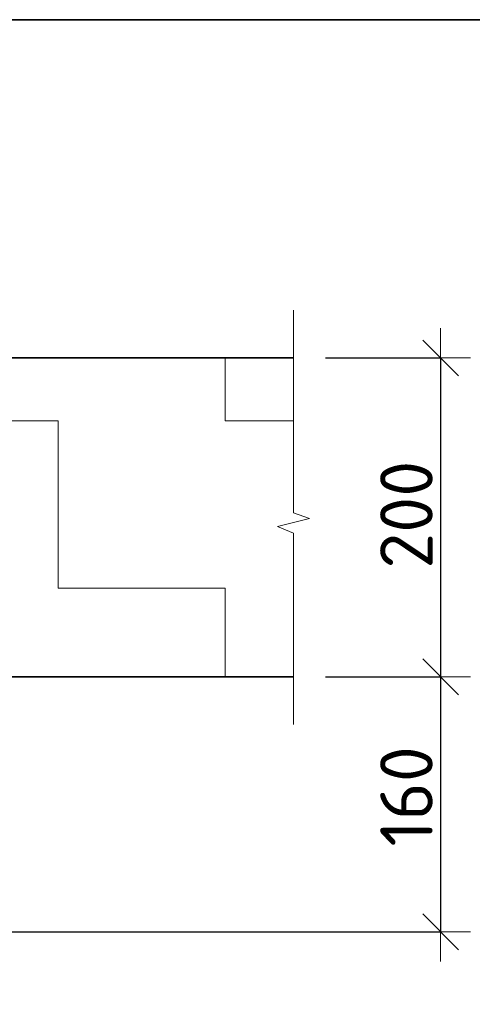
# Model space of a CAD drawing. Header units: metres. Extents: x -38 to 97, y -15 to 21.
# Tile 184 of 216: x 75.051 to 75.335, y 12.654 to 13.272. Entities that reach past the tile are written whole.
import ezdxf

# ---------------------------------------------------------------- set-up
doc = ezdxf.new("R2010")
doc.units = ezdxf.units.M
doc.header["$PDMODE"] = 65
for name, color, linetype, lineweight in [('XR$3$Размерная линия_ общее', 7, 'Continuous', 13), ('XR$4$Размерная линия_ общее', 7, 'Continuous', 13), ('XR$6$Размерная линия_ общее', 7, 'Continuous', 13)]:
    doc.layers.add(name, color=color, linetype=linetype, lineweight=lineweight)
doc.styles.add('ISOCPEUR', font='txt')
doc.dimstyles.new('DIMSTYLE_8', dxfattribs={"dimtxt": 0.033, "dimasz": 0.0375, "dimexe": 0, "dimexo": 0, "dimgap": 0.0165, "dimtad": 2, "dimdec": 0, "dimlfac": 1000, "dimrnd": 1, "dimzin": 12, "dimdsep": 46, "dimtxsty": 'ISOCPEUR', "dimblk1": 'ALL_ML_STRICH', "dimblk2": 'ALL_ML_STRICH', "dimsah": 1, "dimcen": 0, "dimclrd": 7, "dimclre": 256, "dimclrt": 7, "dimadec": 0, "dimazin": 0, "dimtfac": 1, "dimtdec": 0, "dimtix": 1, "dimtmove": 2, "dimatfit": 3, "dimfxl": 0, "dimtzin": 0, "dimlwd": 0, "dimlwe": -3, "dimarcsym": 0})
pattern_1 = [(0, (0.21, 0.21), (0.105, 0.105), [0.105, -0.105]), (90, (0.21, 0.21), (-0.105, 0.105), [0.105, -0.105])]

# ---------------------------------------------------------------- blocks, each defined once
blk = doc.blocks.new('ЭЛЕМЕНТ_УЗОРА_4')
at = {"color": 7, "linetype": 'Continuous', "lineweight": 13, "transparency": 33554687}
blk.add_line((75.22301, 12.82949), (75.22301, 12.82949), dxfattribs=at)
blk.add_lwpolyline([(75.22301, 13.08949), (75.22301, 12.96235), (75.23301, 12.95871), (75.21301, 12.95377), (75.22301, 12.94961), (75.22301, 12.82949)], dxfattribs=at)
blk = doc.blocks.new('ALL_ML_STRICH')
at = {"color": 0, "linetype": 'ByBlock', "lineweight": -2}
for p, q in [((0, -0.5), (0, 0.5)), ((-0.3, -0.3), (0.3, 0.3)), ((-1, 0), (0.5, 0))]:
    blk.add_line(p, q, dxfattribs=at)
blk = doc.blocks.new('*D103')
at = {"layer": 'DEFPOINTS', "color": 7, "linetype": 'Continuous', "lineweight": 13, "transparency": 33554687}
for p in [(75.22301, 13.05949), (75.31543, 13.05949), (75.22301, 12.85949)]:
    blk.add_point(p, dxfattribs=at)
at = {"layer": 'XR$3$Размерная линия_ общее', "color": 253, "linetype": 'Continuous', "lineweight": -2, "true_color": 0xa0a0a0, "transparency": 33554687}
for p, q in [((75.24301, 13.05949), (75.31543, 13.05949)), ((75.24301, 12.85949), (75.31543, 12.85949))]:
    blk.add_line(p, q, dxfattribs=at)
at = {"layer": 'XR$3$Размерная линия_ общее', "color": 7, "linetype": 'Continuous', "lineweight": -2, "transparency": 33554687}
blk.add_line((75.31543, 13.05949), (75.31543, 12.85949), dxfattribs=at)
at = {"layer": 'XR$3$Размерная линия_ общее', "color": 7, "linetype": 'Continuous', "lineweight": 13, "transparency": 33554687, "xscale": 0.0375, "yscale": 0.0375, "zscale": 0.0375}
for p, rotation in [((75.31543, 13.05949), 90), ((75.31543, 12.85949), 270)]:
    blk.add_blockref('ALL_ML_STRICH', p, dxfattribs=dict(at, rotation=rotation))
at = {"layer": 'XR$3$Размерная линия_ общее', "color": 7, "linetype": 'Continuous', "lineweight": 13, "transparency": 33554687, "insert": (75.29393, 12.96114), "char_height": 0.033, "width": 0.099, "attachment_point": 5, "rotation": 90, "style": 'ISOCPEUR'}
blk.add_mtext('\\A1;{200}', dxfattribs=at)
blk = doc.blocks.new('*D104')
at = {"layer": 'DEFPOINTS', "color": 7, "linetype": 'Continuous', "lineweight": 13, "transparency": 33554687}
for p in [(75.22301, 12.85949), (75.31543, 12.85949), (74.89936, 12.69949)]:
    blk.add_point(p, dxfattribs=at)
at = {"layer": 'XR$3$Размерная линия_ общее', "color": 253, "linetype": 'Continuous', "lineweight": -2, "true_color": 0xa0a0a0, "transparency": 33554687}
for p, q in [((75.24301, 12.85949), (75.31543, 12.85949)), ((74.91936, 12.69949), (75.31543, 12.69949))]:
    blk.add_line(p, q, dxfattribs=at)
at = {"layer": 'XR$3$Размерная линия_ общее', "color": 7, "linetype": 'Continuous', "lineweight": -2, "transparency": 33554687}
blk.add_line((75.31543, 12.85949), (75.31543, 12.69949), dxfattribs=at)
at = {"layer": 'XR$3$Размерная линия_ общее', "color": 7, "linetype": 'Continuous', "lineweight": 13, "transparency": 33554687, "xscale": 0.0375, "yscale": 0.0375, "zscale": 0.0375}
for p, rotation in [((75.31543, 12.85949), 90), ((75.31543, 12.69949), 270)]:
    blk.add_blockref('ALL_ML_STRICH', p, dxfattribs=dict(at, rotation=rotation))
at = {"layer": 'XR$3$Размерная линия_ общее', "color": 7, "linetype": 'Continuous', "lineweight": 13, "transparency": 33554687, "insert": (75.29393, 12.78444), "char_height": 0.033, "width": 0.099, "attachment_point": 5, "rotation": 90, "style": 'ISOCPEUR'}
blk.add_mtext('\\A1;{160}', dxfattribs=at)
blk = doc.blocks.new('ЭЛЕМЕНТ_УЗОРА_26')
at = {"color": 7, "linetype": 'Continuous', "lineweight": 13, "transparency": 33554687}
blk.add_line((75.22301, 12.82949), (75.22301, 12.82949), dxfattribs=at)
blk.add_lwpolyline([(75.22301, 13.08949), (75.22301, 12.96235), (75.23301, 12.95871), (75.21301, 12.95377), (75.22301, 12.94961), (75.22301, 12.82949)], dxfattribs=at)
blk = doc.blocks.new('*D548')
at = {"layer": 'DEFPOINTS', "color": 7, "linetype": 'Continuous', "lineweight": 13, "transparency": 33554687}
for p in [(75.22301, 13.05949), (75.31543, 13.05949), (75.22301, 12.85949)]:
    blk.add_point(p, dxfattribs=at)
at = {"layer": 'XR$4$Размерная линия_ общее', "color": 253, "linetype": 'Continuous', "lineweight": -2, "true_color": 0xa0a0a0, "transparency": 33554687}
for p, q in [((75.24301, 13.05949), (75.31543, 13.05949)), ((75.24301, 12.85949), (75.31543, 12.85949))]:
    blk.add_line(p, q, dxfattribs=at)
at = {"layer": 'XR$4$Размерная линия_ общее', "color": 7, "linetype": 'Continuous', "lineweight": -2, "transparency": 33554687}
blk.add_line((75.31543, 13.05949), (75.31543, 12.85949), dxfattribs=at)
at = {"layer": 'XR$4$Размерная линия_ общее', "color": 7, "linetype": 'Continuous', "lineweight": 13, "transparency": 33554687, "xscale": 0.0375, "yscale": 0.0375, "zscale": 0.0375}
for p, rotation in [((75.31543, 13.05949), 90), ((75.31543, 12.85949), 270)]:
    blk.add_blockref('ALL_ML_STRICH', p, dxfattribs=dict(at, rotation=rotation))
at = {"layer": 'XR$4$Размерная линия_ общее', "color": 7, "linetype": 'Continuous', "lineweight": 13, "transparency": 33554687, "insert": (75.29393, 12.96114), "char_height": 0.033, "width": 0.099, "attachment_point": 5, "rotation": 90, "style": 'ISOCPEUR'}
blk.add_mtext('\\A1;{200}', dxfattribs=at)
blk = doc.blocks.new('*D549')
at = {"layer": 'DEFPOINTS', "color": 7, "linetype": 'Continuous', "lineweight": 13, "transparency": 33554687}
for p in [(75.22301, 12.85949), (75.31543, 12.85949), (74.89936, 12.69949)]:
    blk.add_point(p, dxfattribs=at)
at = {"layer": 'XR$4$Размерная линия_ общее', "color": 253, "linetype": 'Continuous', "lineweight": -2, "true_color": 0xa0a0a0, "transparency": 33554687}
for p, q in [((75.24301, 12.85949), (75.31543, 12.85949)), ((74.91936, 12.69949), (75.31543, 12.69949))]:
    blk.add_line(p, q, dxfattribs=at)
at = {"layer": 'XR$4$Размерная линия_ общее', "color": 7, "linetype": 'Continuous', "lineweight": -2, "transparency": 33554687}
blk.add_line((75.31543, 12.85949), (75.31543, 12.69949), dxfattribs=at)
at = {"layer": 'XR$4$Размерная линия_ общее', "color": 7, "linetype": 'Continuous', "lineweight": 13, "transparency": 33554687, "xscale": 0.0375, "yscale": 0.0375, "zscale": 0.0375}
for p, rotation in [((75.31543, 12.85949), 90), ((75.31543, 12.69949), 270)]:
    blk.add_blockref('ALL_ML_STRICH', p, dxfattribs=dict(at, rotation=rotation))
at = {"layer": 'XR$4$Размерная линия_ общее', "color": 7, "linetype": 'Continuous', "lineweight": 13, "transparency": 33554687, "insert": (75.29393, 12.78444), "char_height": 0.033, "width": 0.099, "attachment_point": 5, "rotation": 90, "style": 'ISOCPEUR'}
blk.add_mtext('\\A1;{160}', dxfattribs=at)
blk = doc.blocks.new('ЭЛЕМЕНТ_УЗОРА_41')
at = {"color": 7, "linetype": 'Continuous', "lineweight": 13, "transparency": 33554687}
blk.add_line((75.22301, 12.82949), (75.22301, 12.82949), dxfattribs=at)
blk.add_lwpolyline([(75.22301, 13.08949), (75.22301, 12.96235), (75.23301, 12.95871), (75.21301, 12.95377), (75.22301, 12.94961), (75.22301, 12.82949)], dxfattribs=at)
blk = doc.blocks.new('*D911')
at = {"layer": 'DEFPOINTS', "color": 7, "linetype": 'Continuous', "lineweight": 13, "transparency": 33554687}
for p in [(75.22301, 13.05949), (75.31543, 13.05949), (75.22301, 12.85949)]:
    blk.add_point(p, dxfattribs=at)
at = {"layer": 'XR$6$Размерная линия_ общее', "color": 253, "linetype": 'Continuous', "lineweight": -2, "true_color": 0xa0a0a0, "transparency": 33554687}
for p, q in [((75.24301, 13.05949), (75.31543, 13.05949)), ((75.24301, 12.85949), (75.31543, 12.85949))]:
    blk.add_line(p, q, dxfattribs=at)
at = {"layer": 'XR$6$Размерная линия_ общее', "color": 7, "linetype": 'Continuous', "lineweight": -2, "transparency": 33554687}
blk.add_line((75.31543, 13.05949), (75.31543, 12.85949), dxfattribs=at)
at = {"layer": 'XR$6$Размерная линия_ общее', "color": 7, "linetype": 'Continuous', "lineweight": 13, "transparency": 33554687, "xscale": 0.0375, "yscale": 0.0375, "zscale": 0.0375}
for p, rotation in [((75.31543, 13.05949), 90), ((75.31543, 12.85949), 270)]:
    blk.add_blockref('ALL_ML_STRICH', p, dxfattribs=dict(at, rotation=rotation))
at = {"layer": 'XR$6$Размерная линия_ общее', "color": 7, "linetype": 'Continuous', "lineweight": 13, "transparency": 33554687, "insert": (75.29393, 12.96114), "char_height": 0.033, "width": 0.099, "attachment_point": 5, "rotation": 90, "style": 'ISOCPEUR'}
blk.add_mtext('\\A1;{200}', dxfattribs=at)
blk = doc.blocks.new('*D912')
at = {"layer": 'DEFPOINTS', "color": 7, "linetype": 'Continuous', "lineweight": 13, "transparency": 33554687}
for p in [(75.22301, 12.85949), (75.31543, 12.85949), (74.89936, 12.69949)]:
    blk.add_point(p, dxfattribs=at)
at = {"layer": 'XR$6$Размерная линия_ общее', "color": 253, "linetype": 'Continuous', "lineweight": -2, "true_color": 0xa0a0a0, "transparency": 33554687}
for p, q in [((75.24301, 12.85949), (75.31543, 12.85949)), ((74.91936, 12.69949), (75.31543, 12.69949))]:
    blk.add_line(p, q, dxfattribs=at)
at = {"layer": 'XR$6$Размерная линия_ общее', "color": 7, "linetype": 'Continuous', "lineweight": -2, "transparency": 33554687}
blk.add_line((75.31543, 12.85949), (75.31543, 12.69949), dxfattribs=at)
at = {"layer": 'XR$6$Размерная линия_ общее', "color": 7, "linetype": 'Continuous', "lineweight": 13, "transparency": 33554687, "xscale": 0.0375, "yscale": 0.0375, "zscale": 0.0375}
for p, rotation in [((75.31543, 12.85949), 90), ((75.31543, 12.69949), 270)]:
    blk.add_blockref('ALL_ML_STRICH', p, dxfattribs=dict(at, rotation=rotation))
at = {"layer": 'XR$6$Размерная линия_ общее', "color": 7, "linetype": 'Continuous', "lineweight": 13, "transparency": 33554687, "insert": (75.29393, 12.78444), "char_height": 0.033, "width": 0.099, "attachment_point": 5, "rotation": 90, "style": 'ISOCPEUR'}
blk.add_mtext('\\A1;{160}', dxfattribs=at)

msp = doc.modelspace()

# ---------------------------------------------------------------- hatches: boundary and pattern name
at = {"linetype": 'Continuous', "lineweight": 13, "transparency": 33554687}
h = msp.add_hatch(dxfattribs=at)
h.set_pattern_fill('____', scale=0.105, style=0, pattern_type=2)
h.set_pattern_definition(pattern_1)
h.paths.add_polyline_path([(74.67936, 12.93949), (74.59936, 12.89949), (74.59936, 12.69949), (74.89936, 12.69949), (74.89936, 12.85949), (75.22301, 12.85949), (75.22301, 13.05949), (74.67936, 13.05949)], flags=0)
h = msp.add_hatch(dxfattribs=at)
h.set_pattern_fill('____', scale=0.105, style=0, pattern_type=2)
h.set_pattern_definition(pattern_1)
h.paths.add_polyline_path([(74.67936, 12.93949), (74.59936, 12.89949), (74.59936, 12.69949), (74.89936, 12.69949), (74.89936, 12.85949), (75.22301, 12.85949), (75.22301, 13.05949), (74.67936, 13.05949)], flags=0)
h = msp.add_hatch(dxfattribs=at)
h.set_pattern_fill('____', scale=0.105, style=0, pattern_type=2)
h.set_pattern_definition(pattern_1)
h.paths.add_polyline_path([(74.67936, 12.93949), (74.59936, 12.89949), (74.59936, 12.69949), (74.89936, 12.69949), (74.89936, 12.85949), (75.22301, 12.85949), (75.22301, 13.05949), (74.67936, 13.05949)], flags=0)

# ---------------------------------------------------------------- linework, layer by layer
at = {"color": 7, "linetype": 'Continuous', "lineweight": 35, "transparency": 33554687}
for p, q in [((86.41979, 13.27171), (67.91979, 13.27171)), ((75.22301, 13.05949), (74.67936, 13.05949)), ((75.22301, 13.05949), (74.67936, 13.05949)), ((75.22301, 13.05949), (74.67936, 13.05949)), ((74.89936, 12.85949), (75.22301, 12.85949)), ((74.89936, 12.85949), (75.22301, 12.85949)), ((74.89936, 12.85949), (75.22301, 12.85949))]:
    msp.add_line(p, q, dxfattribs=at)

# ---------------------------------------------------------------- block references
at = {"color": 7, "linetype": 'Continuous', "lineweight": 13, "transparency": 33554687}
for name in ['ЭЛЕМЕНТ_УЗОРА_4', 'ЭЛЕМЕНТ_УЗОРА_26', 'ЭЛЕМЕНТ_УЗОРА_41']:
    msp.add_blockref(name, (0, 0), dxfattribs=at)

# ---------------------------------------------------------------- texts
at = {"color": 7, "linetype": 'Continuous', "lineweight": 13, "transparency": 33554687, "char_height": 0.0375, "attachment_point": 9, "style": 'ISOCPEUR'}
for s, insert, width in [('\\A1;{\\fISOCPEUR|i0|b0;\\H0.037500;\\W1.000000;\\C7;+10.100}\\P', (75.49072, 13.10865), 0.1701064), ('\\A1;{\\fISOCPEUR|i0|b0;\\H0.037500;\\W1.000000;\\C7;+31.100}\\P', (75.51072, 13.10865), 0.1701064), ('\\A1;{\\fISOCPEUR|i0|b0;\\H0.037500;\\W1.000000;\\C7;+30.900}\\P', (75.51072, 12.81465), 0.1867021), ('\\A1;{\\fISOCPEUR|i0|b0;\\H0.037500;\\W1.000000;\\C7;+30.740}\\P', (75.51072, 12.65465), 0.1904688)]:
    msp.add_mtext(s, dxfattribs=dict(at, insert=insert, width=width))

# ---------------------------------------------------------------- dimensions: what is measured, and where the dimension line sits
at = {"layer": 'XR$3$Размерная линия_ общее', "color": 7, "linetype": 'Continuous', "lineweight": 13, "transparency": 33554687}
for base, p1, p2, picture, middle in [((75.31543, 12.85949), (75.24301, 13.05949), (75.24301, 12.85949), '*D103', (75.29393, 12.96114)), ((75.31543, 12.69949), (75.24301, 12.85949), (74.91936, 12.69949), '*D104', (75.29393, 12.78444))]:
    dim = msp.add_linear_dim(base=base, p1=p1, p2=p2, angle=270, dimstyle='DIMSTYLE_8', override={"dimpost": '<>', "dimclrd": 7, "dimclre": 253, "dimclrt": 7, "dimlwd": 0, "dimlwe": 65533}, dxfattribs=at)
    dim.commit()
    dim.dimension.update_dxf_attribs({"geometry": picture, "text_midpoint": middle, "dimtype": 160})
at = {"layer": 'XR$4$Размерная линия_ общее', "color": 7, "linetype": 'Continuous', "lineweight": 13, "transparency": 33554687}
for base, p1, p2, picture, middle in [((75.31543, 12.85949), (75.24301, 13.05949), (75.24301, 12.85949), '*D548', (75.29393, 12.96114)), ((75.31543, 12.69949), (75.24301, 12.85949), (74.91936, 12.69949), '*D549', (75.29393, 12.78444))]:
    dim = msp.add_linear_dim(base=base, p1=p1, p2=p2, angle=270, dimstyle='DIMSTYLE_8', override={"dimpost": '<>', "dimclrd": 7, "dimclre": 253, "dimclrt": 7, "dimlwd": 0, "dimlwe": 65533}, dxfattribs=at)
    dim.commit()
    dim.dimension.update_dxf_attribs({"geometry": picture, "text_midpoint": middle, "dimtype": 160})
at = {"layer": 'XR$6$Размерная линия_ общее', "color": 7, "linetype": 'Continuous', "lineweight": 13, "transparency": 33554687}
for base, p1, p2, picture, middle in [((75.31543, 12.85949), (75.24301, 13.05949), (75.24301, 12.85949), '*D911', (75.29393, 12.96114)), ((75.31543, 12.69949), (75.24301, 12.85949), (74.91936, 12.69949), '*D912', (75.29393, 12.78444))]:
    dim = msp.add_linear_dim(base=base, p1=p1, p2=p2, angle=270, dimstyle='DIMSTYLE_8', override={"dimpost": '<>', "dimclrd": 7, "dimclre": 253, "dimclrt": 7, "dimlwd": 0, "dimlwe": 65533}, dxfattribs=at)
    dim.commit()
    dim.dimension.update_dxf_attribs({"geometry": picture, "text_midpoint": middle, "dimtype": 160})

doc.saveas('drawing.dxf')
